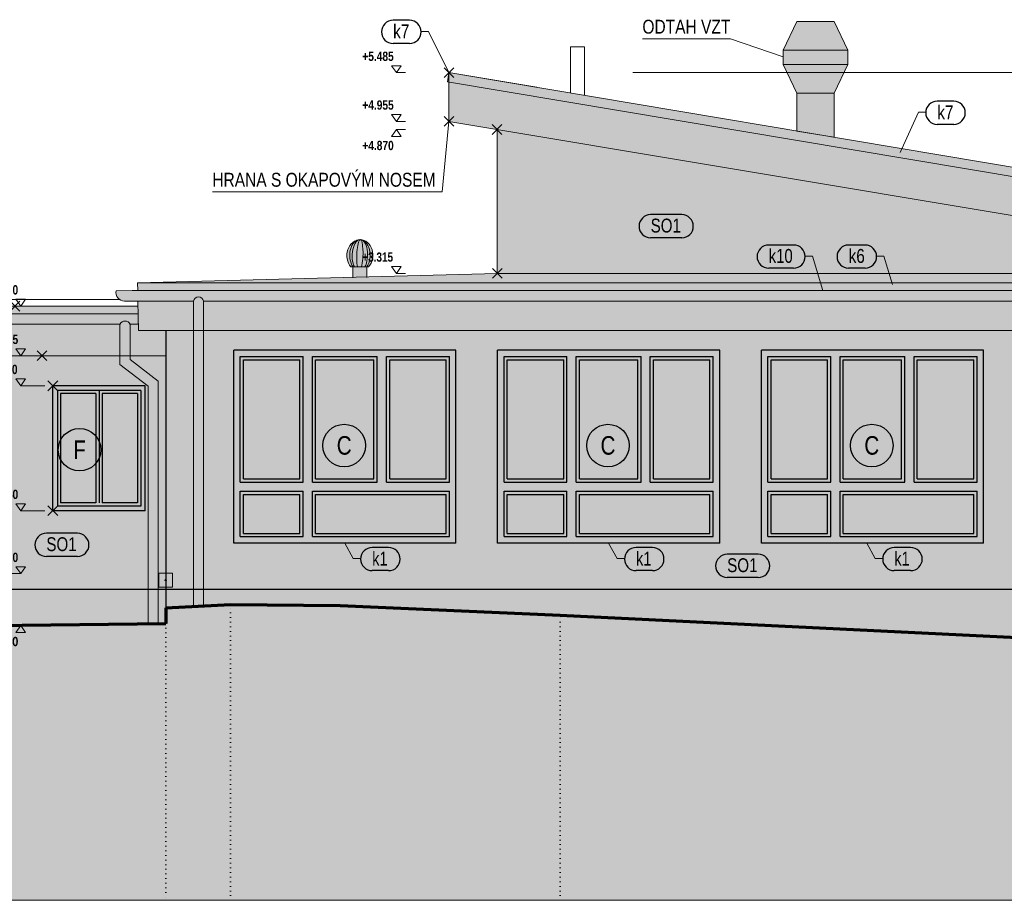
# Model space of a CAD drawing. Header units: millimetres. Extents: x -102573 to 74941, y -39020 to -17940.
# Tile 18 of 19: x 53642 to 64279, y -39020 to -29504. Entities that reach past the tile are written whole.
import ezdxf

# ---------------------------------------------------------------- set-up
doc = ezdxf.new("R2010")
doc.units = ezdxf.units.MM
doc.linetypes.add('JIS_08_37', pattern=[50, 0, -50])
for name, color, linetype, lineweight in [('XR$1$POHLEDY - NOVÝ STAV_1', 7, 'Continuous', 25), ('XR$2$POHLEDY - KLEMPÍŘINA_1', 7, 'Continuous', 25), ('XR$3$POHLEDY - FILING_1', 7, 'Continuous', 25)]:
    doc.layers.add(name, color=color, linetype=linetype, lineweight=lineweight)
doc.styles.add('ARIAL', font='ARIAL.TTF')
doc.styles.add('ARIALNARROW', font='ARIALN.TTF')

# ---------------------------------------------------------------- blocks, each defined once
blk = doc.blocks.new('COMPLEX_ELEVATIONDIM_0')
at = {"layer": 'XR$1$POHLEDY - NOVÝ STAV_1', "color": 6, "linetype": 'Continuous', "lineweight": 13}
for p, q in [((58226, -30129), (58332, -30023)), ((58226, -30023), (58332, -30129)), ((68917, -30076), (60267, -30076)), ((68970, -30001), (68865, -30001)), ((68865, -30001), (68917, -30076)), ((68917, -30076), (68970, -30001)), ((68917, -30076), (68917, -30076)), ((68917, -30076), (68917, -30076)), ((68917, -30076), (68917, -30076)), ((68917, -30076), (68917, -30076)), ((66266, -31478), (66372, -31372)), ((66266, -31372), (66372, -31478)), ((68970, -31350), (68865, -31350)), ((68865, -31350), (68917, -31425)), ((68917, -31425), (68970, -31350)), ((68917, -31425), (66847, -31425)), ((68917, -31425), (68917, -31425)), ((68917, -31425), (68917, -31425)), ((68917, -31425), (68917, -31425)), ((68917, -31425), (68917, -31425)), ((66181, -31985), (66287, -31880)), ((66181, -31880), (66287, -31985)), ((68970, -31858), (68865, -31858)), ((68865, -31858), (68917, -31933)), ((68917, -31933), (68970, -31858)), ((68917, -31933), (66847, -31933)), ((68917, -31933), (68917, -31933)), ((68917, -31933), (68917, -31933)), ((68917, -31933), (68917, -31933)), ((68917, -31933), (68917, -31933)), ((67934, -32401), (68040, -32295)), ((67934, -32295), (68040, -32401)), ((68970, -32274), (68865, -32274)), ((68865, -32274), (68917, -32349)), ((68917, -32349), (68970, -32274)), ((68917, -32349), (68307, -32349)), ((68917, -32349), (68917, -32349)), ((68917, -32349), (68917, -32349)), ((68917, -32349), (68917, -32349)), ((68917, -32349), (68917, -32349)), ((67707, -32917), (67813, -32811)), ((67707, -32811), (67813, -32917)), ((68917, -32864), (68307, -32864)), ((68970, -32789), (68865, -32789)), ((68865, -32789), (68917, -32864)), ((68917, -32864), (68970, -32789)), ((68917, -32864), (68917, -32864)), ((68917, -32864), (68917, -32864)), ((68917, -32864), (68917, -32864)), ((68917, -32864), (68917, -32864)), ((66851, -33128), (66957, -33022)), ((66851, -33022), (66957, -33128)), ((68917, -33075), (67827, -33075)), ((68970, -33000), (68865, -33000)), ((68865, -33000), (68917, -33075)), ((68917, -33075), (68970, -33000)), ((68917, -33075), (68917, -33075)), ((68917, -33075), (68917, -33075)), ((68917, -33075), (68917, -33075)), ((68917, -33075), (68917, -33075)), ((68970, -35085), (68865, -35085)), ((68865, -35085), (68917, -35160)), ((68917, -35160), (68970, -35085)), ((66851, -35213), (66957, -35107)), ((66851, -35107), (66957, -35213)), ((68917, -35160), (67827, -35160)), ((68917, -35160), (68917, -35160)), ((68917, -35160), (68917, -35160)), ((68917, -35160), (68917, -35160)), ((68917, -35160), (68917, -35160)), ((67609, -35485), (67609, -35635)), ((67759, -35485), (67609, -35485)), ((67759, -35635), (67759, -35485)), ((67631, -35713), (67737, -35607)), ((67631, -35607), (67737, -35713)), ((68970, -35585), (68865, -35585)), ((68865, -35585), (68917, -35660)), ((68917, -35660), (68970, -35585)), ((67609, -35635), (67759, -35635)), ((68917, -35660), (67827, -35660)), ((68917, -35660), (68917, -35660)), ((68917, -35660), (68917, -35660)), ((68917, -35660), (68917, -35660)), ((68917, -35660), (68917, -35660)), ((68970, -36257), (68865, -36257)), ((68865, -36257), (68917, -36332)), ((68917, -36332), (68970, -36257)), ((67631, -36385), (67737, -36279)), ((67631, -36279), (67737, -36385)), ((68917, -36332), (68917, -36332)), ((68917, -36332), (68917, -36332)), ((68917, -36332), (68917, -36332)), ((68917, -36332), (68917, -36332))]:
    blk.add_line(p, q, dxfattribs=at)
blk.add_lwpolyline([(68917, -36332), (68845, -36332), (68845, -36332), (67827, -36332)], dxfattribs=at)
blk.add_circle((67684, -35560), 7.5, dxfattribs=at)
at = {"layer": 'XR$1$POHLEDY - NOVÝ STAV_1', "color": 6, "linetype": 'Continuous', "lineweight": 18, "char_height": 100, "attachment_point": 7, "style": 'ARIALNARROW'}
for s, insert, width in [('\\W0.96;\\fArial Narrow|i0|b1|c0|p0;+5.485', (68970, -29951), 389.4), ('\\W0.94;\\fArial Narrow|i0|b1|c0|p0;+4.135', (68970, -31300), 388.58), ('\\W0.96;\\fArial Narrow|i0|b1|c0|p0;+3.630', (68970, -31808), 389.4), ('\\W0.94;\\fArial Narrow|i0|b1|c0|p0;+3.210', (68970, -32224), 388.58), ('\\W0.96;\\fArial Narrow|i0|b1|c0|p0;+2.695', (68970, -32739), 389.4), ('\\W0.96;\\fArial Narrow|i0|b1|c0|p0;+2.485', (68970, -32950), 389.4), ('\\W0.96;\\fArial Narrow|i0|b1|c0|p0;+0.400', (68970, -35035), 389.4), ('\\W1.03;\\fArial Narrow|i0|b1|c0|p0;-0.100', (68970, -35535), 392.67), ('\\W1.05;\\fArial Narrow|i0|b1|c0|p0;-0.770', (68970, -36207), 393.65)]:
    blk.add_mtext(s, dxfattribs=dict(at, insert=insert, width=width))
blk = doc.blocks.new('COMPLEX_ELEVATIONDIM_6')
at = {"layer": 'XR$1$POHLEDY - NOVÝ STAV_1', "color": 6, "linetype": 'Continuous', "lineweight": 13}
for p, q in [((51387, -32347), (51282, -32347)), ((51282, -32347), (51334, -32422)), ((51334, -32422), (51387, -32347)), ((51334, -32422), (51334, -32422)), ((51334, -32422), (51334, -32422)), ((51334, -32422), (51794, -32422)), ((51334, -32422), (51334, -32422)), ((51334, -32422), (51334, -32422)), ((52026, -32475), (52132, -32369)), ((52026, -32369), (52132, -32475)), ((51282, -33210), (51334, -33135)), ((51334, -33135), (51387, -33210)), ((51334, -33135), (51334, -33135)), ((51334, -33135), (51334, -33135)), ((51334, -33135), (51794, -33135)), ((51334, -33135), (51334, -33135)), ((51334, -33135), (51334, -33135)), ((52026, -33188), (52132, -33082)), ((52026, -33082), (52132, -33188)), ((51387, -33210), (51282, -33210)), ((51916, -35613), (52022, -35507)), ((51916, -35507), (52022, -35613)), ((55144, -35485), (55144, -35635)), ((55294, -35485), (55144, -35485)), ((55294, -35635), (55294, -35485)), ((51282, -35635), (51334, -35560)), ((51334, -35560), (51387, -35635)), ((51334, -35560), (51334, -35560)), ((51334, -35560), (51334, -35560)), ((51334, -35560), (51434, -35560)), ((51334, -35560), (51334, -35560)), ((51334, -35560), (51334, -35560)), ((51387, -35635), (51282, -35635)), ((55144, -35635), (55294, -35635)), ((51282, -36015), (51334, -35940)), ((51334, -35940), (51387, -36015)), ((51334, -35940), (51334, -35940)), ((51334, -35940), (51334, -35940)), ((51334, -35940), (51434, -35940)), ((51334, -35940), (51334, -35940)), ((51334, -35940), (51334, -35940)), ((51576, -35993), (51682, -35887)), ((51576, -35887), (51682, -35993)), ((51387, -36015), (51282, -36015))]:
    blk.add_line(p, q, dxfattribs=at)
blk.add_circle((55219, -35560), 7.5, dxfattribs=at)
at = {"layer": 'XR$1$POHLEDY - NOVÝ STAV_1', "color": 6, "linetype": 'Continuous', "lineweight": 18, "char_height": 100, "attachment_point": 7, "style": 'ARIALNARROW'}
for s, insert, width in [('\\W0.94;\\fArial Narrow|i0|b1|c0|p0;+3.140', (50967, -32297), 388.58), ('\\W0.96;\\fArial Narrow|i0|b1|c0|p0;+2.425', (50967, -33360), 389.4), ('\\W0.94;\\fArial Narrow|i0|b1|c0|p0;±0.000', (50967, -35785), 388.58), ('\\W1.05;\\fArial Narrow|i0|b1|c0|p0;-0.380', (50967, -36165), 393.65)]:
    blk.add_mtext(s, dxfattribs=dict(at, insert=insert, width=width))
blk = doc.blocks.new('COMPLEX_ELEVATIONDIM_7')
at = {"layer": 'XR$1$POHLEDY - NOVÝ STAV_1', "color": 6, "linetype": 'Continuous', "lineweight": 13}
for p, q in [((53539, -32653), (53645, -32547)), ((53539, -32547), (53645, -32653)), ((53706, -32525), (53601, -32525)), ((53601, -32525), (53653, -32600)), ((53653, -32600), (53706, -32525)), ((53653, -32600), (53633, -32600)), ((53653, -32600), (53653, -32600)), ((53653, -32600), (53653, -32600)), ((53653, -32600), (53653, -32600)), ((53653, -32600), (53653, -32600)), ((53706, -33060), (53601, -33060)), ((53601, -33060), (53653, -33135)), ((53653, -33135), (53706, -33060)), ((53653, -33135), (53633, -33135)), ((53653, -33135), (53653, -33135)), ((53653, -33135), (53653, -33135)), ((53653, -33135), (53653, -33135)), ((53653, -33135), (53653, -33135)), ((53830, -33188), (53936, -33082)), ((53830, -33082), (53936, -33188)), ((53706, -33385), (53601, -33385)), ((53601, -33385), (53653, -33460)), ((53653, -33460), (53706, -33385)), ((53653, -33460), (53653, -33460)), ((53653, -33460), (53653, -33460)), ((53653, -33460), (53915, -33460)), ((53653, -33460), (53653, -33460)), ((53653, -33460), (53653, -33460)), ((53946, -33513), (54052, -33407)), ((53946, -33407), (54052, -33513)), ((53706, -34735), (53601, -34735)), ((53601, -34735), (53653, -34810)), ((53653, -34810), (53706, -34735)), ((53946, -34863), (54052, -34757)), ((53946, -34757), (54052, -34863)), ((53653, -34810), (53653, -34810)), ((53653, -34810), (53653, -34810)), ((53653, -34810), (53915, -34810)), ((53653, -34810), (53653, -34810)), ((53653, -34810), (53653, -34810)), ((53706, -35415), (53601, -35415)), ((53601, -35415), (53653, -35490)), ((53653, -35490), (53706, -35415)), ((53096, -35543), (53202, -35437)), ((53096, -35437), (53202, -35543)), ((53653, -35490), (53433, -35490)), ((53653, -35490), (53653, -35490)), ((53653, -35490), (53653, -35490)), ((53653, -35490), (53653, -35490)), ((53653, -35490), (53653, -35490)), ((55144, -35485), (55144, -35635)), ((55294, -35485), (55144, -35485)), ((55294, -35635), (55294, -35485)), ((55144, -35635), (55294, -35635)), ((53256, -36103), (53362, -35997)), ((53256, -35997), (53362, -36103)), ((53653, -36050), (53433, -36050)), ((53601, -36125), (53653, -36050)), ((53653, -36050), (53706, -36125)), ((53653, -36050), (53653, -36050)), ((53653, -36050), (53653, -36050)), ((53653, -36050), (53653, -36050)), ((53653, -36050), (53653, -36050)), ((53706, -36125), (53601, -36125))]:
    blk.add_line(p, q, dxfattribs=at)
blk.add_circle((55219, -35560), 7.5, dxfattribs=at)
at = {"layer": 'XR$1$POHLEDY - NOVÝ STAV_1', "color": 6, "linetype": 'Continuous', "lineweight": 18, "char_height": 100, "attachment_point": 7, "style": 'ARIALNARROW'}
for s, insert, width in [('\\W0.96;\\fArial Narrow|i0|b1|c0|p0;+2.960', (53286, -32475), 389.4), ('\\W0.96;\\fArial Narrow|i0|b1|c0|p0;+2.425', (53286, -33010), 389.4), ('\\W0.94;\\fArial Narrow|i0|b1|c0|p0;+2.100', (53286, -33335), 388.58), ('\\W0.96;\\fArial Narrow|i0|b1|c0|p0;+0.750', (53286, -34685), 389.4), ('\\W0.96;\\fArial Narrow|i0|b1|c0|p0;+0.070', (53286, -35365), 389.4), ('\\W1.05;\\fArial Narrow|i0|b1|c0|p0;-0.490', (53286, -36275), 393.65)]:
    blk.add_mtext(s, dxfattribs=dict(at, insert=insert, width=width))
blk = doc.blocks.new('COMPLEX_ELEVATIONDIM_8')
at = {"layer": 'XR$1$POHLEDY - NOVÝ STAV_1', "color": 6, "linetype": 'Continuous', "lineweight": 13}
for p, q in [((57763, -30001), (57658, -30001)), ((57658, -30001), (57711, -30076)), ((57711, -30076), (57763, -30001)), ((57711, -30076), (57711, -30076)), ((57711, -30076), (57711, -30076)), ((57711, -30076), (57811, -30076)), ((57711, -30076), (57711, -30076)), ((57711, -30076), (57711, -30076)), ((58226, -30129), (58332, -30023)), ((58226, -30023), (58332, -30129)), ((57763, -30528), (57658, -30528)), ((57658, -30528), (57711, -30603)), ((57711, -30603), (57763, -30528)), ((57711, -30603), (57711, -30603)), ((57711, -30603), (57711, -30603)), ((57711, -30603), (57811, -30603)), ((57711, -30603), (57711, -30603)), ((57711, -30603), (57711, -30603)), ((58226, -30656), (58332, -30550)), ((58226, -30550), (58332, -30656)), ((57658, -30765), (57711, -30690)), ((57711, -30690), (57763, -30765)), ((57711, -30690), (57711, -30690)), ((57711, -30690), (57711, -30690)), ((57711, -30690), (57811, -30690)), ((57711, -30690), (57711, -30690)), ((57711, -30690), (57711, -30690)), ((58746, -30743), (58852, -30637)), ((58746, -30637), (58852, -30743)), ((57763, -30765), (57658, -30765)), ((57763, -32171), (57658, -32171)), ((57658, -32171), (57711, -32246)), ((57711, -32246), (57763, -32171)), ((58749, -32299), (58855, -32193)), ((58749, -32193), (58855, -32299)), ((57711, -32246), (57711, -32246)), ((57711, -32246), (57711, -32246)), ((57711, -32246), (57811, -32246)), ((57711, -32246), (57711, -32246)), ((57711, -32246), (57711, -32246)), ((55144, -35485), (55144, -35635)), ((55294, -35485), (55144, -35485)), ((55294, -35635), (55294, -35485)), ((55144, -35635), (55294, -35635))]:
    blk.add_line(p, q, dxfattribs=at)
blk.add_circle((55219, -35560), 7.5, dxfattribs=at)
at = {"layer": 'XR$1$POHLEDY - NOVÝ STAV_1', "color": 6, "linetype": 'Continuous', "lineweight": 18, "char_height": 100, "attachment_point": 7, "style": 'ARIALNARROW'}
for s, insert, width in [('\\W0.96;\\fArial Narrow|i0|b1|c0|p0;+5.485', (57343, -29951), 389.4), ('\\W0.96;\\fArial Narrow|i0|b1|c0|p0;+4.955', (57343, -30478), 389.4), ('\\W0.96;\\fArial Narrow|i0|b1|c0|p0;+4.870', (57343, -30915), 389.4), ('\\W0.94;\\fArial Narrow|i0|b1|c0|p0;+3.315', (57343, -32121), 388.58)]:
    blk.add_mtext(s, dxfattribs=dict(at, insert=insert, width=width))
blk = doc.blocks.new('KOMPLEXNÍ OBJEKT_43')
at = {"layer": 'XR$3$POHLEDY - FILING_1', "linetype": 'Continuous', "lineweight": 13}
h = blk.add_hatch(color=251, dxfattribs=at)
h.paths.add_polyline_path([(55954, -35160), (58354, -35160), (58354, -33075), (55954, -33075)])
h.paths.add_polyline_path([(56704, -35090), (56024, -35090), (56024, -34600), (56704, -34600)], flags=16)
h.paths.add_polyline_path([(58284, -35090), (56804, -35090), (56804, -34600), (58284, -34600)], flags=16)
h.paths.add_polyline_path([(56024, -34500), (56024, -33145), (56704, -33145), (56704, -34500)], flags=16)
h.paths.add_polyline_path([(57504, -34500), (56804, -34500), (56804, -33145), (57504, -33145)], flags=16)
h.paths.add_polyline_path([(58284, -34500), (57604, -34500), (57604, -33145), (58284, -33145)], flags=16)
h = blk.add_hatch(color=251, dxfattribs=at)
h.paths.add_polyline_path([(56024, -34500), (56704, -34500), (56704, -33145), (56024, -33145)])
h.paths.add_polyline_path([(56059, -34465), (56059, -33180), (56669, -33180), (56669, -34465)], flags=16)
for points in [[(56059, -34465), (56669, -34465), (56669, -33180), (56059, -33180)], [(56839, -34465), (57469, -34465), (57469, -33180), (56839, -33180)], [(57639, -34465), (58249, -34465), (58249, -33180), (57639, -33180)], [(56059, -35055), (56669, -35055), (56669, -34635), (56059, -34635)], [(56839, -35055), (58249, -35055), (58249, -34635), (56839, -34635)]]:
    blk.add_hatch(color=9, dxfattribs=at).paths.add_polyline_path(points)
h = blk.add_hatch(color=251, dxfattribs=at)
h.paths.add_polyline_path([(56804, -34500), (57504, -34500), (57504, -33145), (56804, -33145)])
h.paths.add_polyline_path([(56839, -34465), (56839, -33180), (57469, -33180), (57469, -34465)], flags=16)
h = blk.add_hatch(color=251, dxfattribs=at)
h.paths.add_polyline_path([(57604, -34500), (58284, -34500), (58284, -33145), (57604, -33145)])
h.paths.add_polyline_path([(57639, -34465), (57639, -33180), (58249, -33180), (58249, -34465)], flags=16)
h = blk.add_hatch(color=251, dxfattribs=at)
h.paths.add_polyline_path([(56024, -35090), (56704, -35090), (56704, -34600), (56024, -34600)])
h.paths.add_polyline_path([(56059, -35055), (56059, -34635), (56669, -34635), (56669, -35055)], flags=16)
h = blk.add_hatch(color=251, dxfattribs=at)
h.paths.add_polyline_path([(56804, -35090), (58284, -35090), (58284, -34600), (56804, -34600)])
h.paths.add_polyline_path([(58249, -35055), (56839, -35055), (56839, -34635), (58249, -34635)], flags=16)
blk = doc.blocks.new('KOMPLEXNÍ OBJEKT_44')
at = {"layer": 'XR$3$POHLEDY - FILING_1', "linetype": 'Continuous', "lineweight": 13}
h = blk.add_hatch(color=251, dxfattribs=at)
h.paths.add_polyline_path([(58804, -35160), (61204, -35160), (61204, -33075), (58804, -33075)])
h.paths.add_polyline_path([(59554, -35090), (58874, -35090), (58874, -34600), (59554, -34600)], flags=16)
h.paths.add_polyline_path([(61134, -35090), (59654, -35090), (59654, -34600), (61134, -34600)], flags=16)
h.paths.add_polyline_path([(58874, -34500), (58874, -33145), (59554, -33145), (59554, -34500)], flags=16)
h.paths.add_polyline_path([(60354, -34500), (59654, -34500), (59654, -33145), (60354, -33145)], flags=16)
h.paths.add_polyline_path([(61134, -34500), (60454, -34500), (60454, -33145), (61134, -33145)], flags=16)
h = blk.add_hatch(color=251, dxfattribs=at)
h.paths.add_polyline_path([(58874, -34500), (59554, -34500), (59554, -33145), (58874, -33145)])
h.paths.add_polyline_path([(58909, -34465), (58909, -33180), (59519, -33180), (59519, -34465)], flags=16)
for points in [[(58909, -34465), (59519, -34465), (59519, -33180), (58909, -33180)], [(59689, -34465), (60319, -34465), (60319, -33180), (59689, -33180)], [(60489, -34465), (61099, -34465), (61099, -33180), (60489, -33180)], [(58909, -35055), (59519, -35055), (59519, -34635), (58909, -34635)], [(59689, -35055), (61099, -35055), (61099, -34635), (59689, -34635)]]:
    blk.add_hatch(color=9, dxfattribs=at).paths.add_polyline_path(points)
h = blk.add_hatch(color=251, dxfattribs=at)
h.paths.add_polyline_path([(59654, -34500), (60354, -34500), (60354, -33145), (59654, -33145)])
h.paths.add_polyline_path([(59689, -34465), (59689, -33180), (60319, -33180), (60319, -34465)], flags=16)
h = blk.add_hatch(color=251, dxfattribs=at)
h.paths.add_polyline_path([(60454, -34500), (61134, -34500), (61134, -33145), (60454, -33145)])
h.paths.add_polyline_path([(60489, -34465), (60489, -33180), (61099, -33180), (61099, -34465)], flags=16)
h = blk.add_hatch(color=251, dxfattribs=at)
h.paths.add_polyline_path([(58874, -35090), (59554, -35090), (59554, -34600), (58874, -34600)])
h.paths.add_polyline_path([(58909, -35055), (58909, -34635), (59519, -34635), (59519, -35055)], flags=16)
h = blk.add_hatch(color=251, dxfattribs=at)
h.paths.add_polyline_path([(59654, -35090), (61134, -35090), (61134, -34600), (59654, -34600)])
h.paths.add_polyline_path([(61099, -35055), (59689, -35055), (59689, -34635), (61099, -34635)], flags=16)
blk = doc.blocks.new('KOMPLEXNÍ OBJEKT_45')
at = {"layer": 'XR$3$POHLEDY - FILING_1', "linetype": 'Continuous', "lineweight": 13}
h = blk.add_hatch(color=251, dxfattribs=at)
h.paths.add_polyline_path([(61654, -35160), (64054, -35160), (64054, -33075), (61654, -33075)])
h.paths.add_polyline_path([(62404, -35090), (61724, -35090), (61724, -34600), (62404, -34600)], flags=16)
h.paths.add_polyline_path([(63984, -35090), (62504, -35090), (62504, -34600), (63984, -34600)], flags=16)
h.paths.add_polyline_path([(61724, -34500), (61724, -33145), (62404, -33145), (62404, -34500)], flags=16)
h.paths.add_polyline_path([(63204, -34500), (62504, -34500), (62504, -33145), (63204, -33145)], flags=16)
h.paths.add_polyline_path([(63984, -34500), (63304, -34500), (63304, -33145), (63984, -33145)], flags=16)
h = blk.add_hatch(color=251, dxfattribs=at)
h.paths.add_polyline_path([(61724, -34500), (62404, -34500), (62404, -33145), (61724, -33145)])
h.paths.add_polyline_path([(61759, -34465), (61759, -33180), (62369, -33180), (62369, -34465)], flags=16)
for points in [[(61759, -34465), (62369, -34465), (62369, -33180), (61759, -33180)], [(62539, -34465), (63169, -34465), (63169, -33180), (62539, -33180)], [(63339, -34465), (63949, -34465), (63949, -33180), (63339, -33180)], [(61759, -35055), (62369, -35055), (62369, -34635), (61759, -34635)], [(62539, -35055), (63949, -35055), (63949, -34635), (62539, -34635)]]:
    blk.add_hatch(color=9, dxfattribs=at).paths.add_polyline_path(points)
h = blk.add_hatch(color=251, dxfattribs=at)
h.paths.add_polyline_path([(62504, -34500), (63204, -34500), (63204, -33145), (62504, -33145)])
h.paths.add_polyline_path([(62539, -34465), (62539, -33180), (63169, -33180), (63169, -34465)], flags=16)
h = blk.add_hatch(color=251, dxfattribs=at)
h.paths.add_polyline_path([(63304, -34500), (63984, -34500), (63984, -33145), (63304, -33145)])
h.paths.add_polyline_path([(63339, -34465), (63339, -33180), (63949, -33180), (63949, -34465)], flags=16)
h = blk.add_hatch(color=251, dxfattribs=at)
h.paths.add_polyline_path([(61724, -35090), (62404, -35090), (62404, -34600), (61724, -34600)])
h.paths.add_polyline_path([(61759, -35055), (61759, -34635), (62369, -34635), (62369, -35055)], flags=16)
h = blk.add_hatch(color=251, dxfattribs=at)
h.paths.add_polyline_path([(62504, -35090), (63984, -35090), (63984, -34600), (62504, -34600)])
h.paths.add_polyline_path([(63949, -35055), (62539, -35055), (62539, -34635), (63949, -34635)], flags=16)
blk = doc.blocks.new('KOMPLEXNÍ OBJEKT_47')
at = {"layer": 'XR$3$POHLEDY - FILING_1', "linetype": 'Continuous', "lineweight": 13}
h = blk.add_hatch(color=251, dxfattribs=at)
h.paths.add_polyline_path([(53999, -34810), (54999, -34810), (54999, -33460), (53999, -33460)])
h.paths.add_polyline_path([(54949, -34760), (54049, -34760), (54049, -33510), (54949, -33510)], flags=16)
h = blk.add_hatch(color=251, dxfattribs=at)
h.paths.add_polyline_path([(54049, -34760), (54499, -34760), (54499, -33510), (54049, -33510)])
h.paths.add_polyline_path([(54084, -34725), (54084, -33545), (54464, -33545), (54464, -34725)], flags=16)
for points in [[(54084, -34725), (54464, -34725), (54464, -33545), (54084, -33545)], [(54534, -34725), (54914, -34725), (54914, -33545), (54534, -33545)]]:
    blk.add_hatch(color=9, dxfattribs=at).paths.add_polyline_path(points)
h = blk.add_hatch(color=251, dxfattribs=at)
h.paths.add_polyline_path([(54499, -34760), (54949, -34760), (54949, -33510), (54499, -33510)])
h.paths.add_polyline_path([(54914, -34725), (54534, -34725), (54534, -33545), (54914, -33545)], flags=16)

msp = doc.modelspace()

# ---------------------------------------------------------------- hatches: boundary and pattern name
at = {"layer": 'XR$3$POHLEDY - FILING_1', "linetype": 'Continuous', "lineweight": 13}
for points in [[(62039, -29522), (62439, -29522), (62589, -29832), (61889, -29832)], [(61889, -29832), (62589, -29832), (62589, -29987), (61889, -29987)], [(62439, -30774), (62039, -30707), (62039, -30297), (62439, -30297)]]:
    msp.add_hatch(color=8, dxfattribs=at).paths.add_polyline_path(points, flags=16)
for color, points in [(8, [(61889, -29987), (62039, -30297), (62439, -30297), (62589, -29987)]), (251, [(58279, -30076), (58262, -30174), (58279, -30177), (66303, -31523), (66319, -31425)]), (252, [(66234, -31933), (66303, -31523), (58279, -30177), (58279, -30603)]), (254, [(58799, -32246), (65736, -32246), (66019, -32259), (66019, -31897), (58799, -30690)]), (9, [(57242, -32174), (57242, -32295), (57392, -32291), (57392, -32174)]), (252, [(54921, -32681), (54920, -32600), (52354, -32600), (52354, -32436), (52079, -32422), (52079, -33135), (54725, -33135), (54725, -32796), (52354, -32796), (52354, -32681)]), (251, [(68217, -32482), (68220, -32466), (68221, -32449), (68218, -32433), (68045, -32429), (54858, -32429), (54684, -32433), (54682, -32449), (54682, -32466), (54686, -32482), (54692, -32497), (54701, -32511), (54713, -32523), (54726, -32533), (54741, -32540), (54757, -32544), (54774, -32545), (55518, -32545), (55521, -32535), (55526, -32526), (55532, -32518), (55540, -32512), (55549, -32507), (55558, -32503), (55568, -32501), (55578, -32501), (55588, -32503), (55598, -32507), (55606, -32512), (55614, -32518), (55620, -32526), (55625, -32535), (55628, -32545), (67258, -32545), (67261, -32535), (67266, -32526), (67272, -32518), (67280, -32512), (67289, -32507), (67298, -32503), (67308, -32501), (67318, -32501), (67328, -32503), (67338, -32507), (67346, -32512), (67354, -32518), (67360, -32526), (67365, -32535), (67368, -32545), (68129, -32545), (68145, -32544), (68161, -32540), (68176, -32533), (68190, -32523), (68201, -32511), (68210, -32497)]), (252, [(54917, -32429), (67985, -32429), (67987, -32349), (54915, -32349)]), (252, [(55518, -32864), (55518, -32545), (54919, -32545), (54924, -32864)]), (251, [(55620, -32526), (55614, -32518), (55606, -32512), (55598, -32507), (55588, -32503), (55578, -32501), (55568, -32501), (55558, -32503), (55549, -32507), (55540, -32512), (55532, -32518), (55526, -32526), (55521, -32535), (55518, -32545), (55518, -35844), (55628, -35838), (55628, -32545), (55625, -32535)]), (252, [(67258, -32864), (67258, -32545), (55628, -32545), (55628, -32864)]), (251, [(52354, -32796), (54725, -32796), (54730, -32787), (54737, -32779), (54745, -32772), (54754, -32766), (54764, -32762), (54775, -32760), (54786, -32760), (54796, -32762), (54806, -32766), (54815, -32772), (54823, -32779), (54830, -32787), (54835, -32796), (54921, -32796), (54921, -32681), (52354, -32681)]), (251, [(54823, -32779), (54815, -32772), (54806, -32766), (54796, -32762), (54786, -32760), (54775, -32760), (54764, -32762), (54754, -32766), (54745, -32772), (54737, -32779), (54730, -32787), (54725, -32796), (54725, -33229), (55029, -33463), (55029, -36034), (55139, -36032), (55139, -33409), (54835, -33175), (54835, -32796), (54830, -32787)]), (252, [(54923, -32796), (54835, -32796), (54835, -33135), (55219, -33135), (55219, -32864), (54924, -32864)]), (253, [(53711, -36045), (53711, -36045), (53714, -36043), (53714, -36042), (53715, -36040), (53715, -36039), (53715, -36032), (54774, -36032), (54774, -36035), (55029, -36032), (55029, -35660), (53149, -35660), (53149, -35952), (53309, -35953), (53309, -36050), (53710, -36046)]), (253, [(55518, -35660), (55139, -35660), (55139, -36031), (55219, -36030), (55219, -35860), (55518, -35844)]), (253, [(55628, -35838), (55919, -35823), (57104, -35835), (59482, -35940), (67258, -36316), (67258, -35660), (55628, -35660)]), (7, [(47946, -39020), (74941, -39020), (74941, -36570), (67335, -36320), (59482, -35940), (57104, -35835), (55919, -35823), (55219, -35860), (55219, -36030), (53309, -36050), (53309, -35953), (47946, -35900)])]:
    msp.add_hatch(color=color, dxfattribs=at).paths.add_polyline_path(points)
h = msp.add_hatch(color=9, dxfattribs=at)
h.paths.add_polyline_path([(57398, -32164), (57392, -32174), (57400, -32161)], flags=16)
h.paths.add_polyline_path([(57234, -32161), (57242, -32174), (57235, -32164)], flags=16)
h.paths.add_polyline_path([(57219, -32174), (57410, -32174), (57418, -32164), (57426, -32153), (57434, -32141), (57440, -32128), (57445, -32115), (57450, -32102), (57453, -32088), (57456, -32074), (57457, -32059), (57457, -32045), (57457, -32030), (57455, -32016), (57452, -32002), (57449, -31988), (57444, -31975), (57439, -31962), (57432, -31950), (57425, -31939), (57417, -31928), (57408, -31919), (57399, -31910), (57389, -31902), (57378, -31896), (57367, -31890), (57356, -31886), (57344, -31883), (57332, -31881), (57336, -31882), (57323, -31880), (57310, -31880), (57298, -31882), (57296, -31883), (57284, -31886), (57273, -31890), (57261, -31896), (57250, -31902), (57240, -31910), (57230, -31919), (57221, -31928), (57213, -31939), (57205, -31950), (57198, -31962), (57192, -31975), (57187, -31988), (57183, -32002), (57180, -32016), (57177, -32030), (57176, -32045), (57176, -32059), (57177, -32074), (57179, -32088), (57182, -32102), (57186, -32115), (57191, -32128), (57197, -32141), (57203, -32153), (57211, -32164)])
h.paths.add_polyline_path([(57424, -32015), (57426, -32030), (57426, -32030), (57424, -32013)], flags=16)
h.paths.add_polyline_path([(57240, -31928), (57241, -31927), (57233, -31940), (57234, -31938)], flags=16)
h.paths.add_polyline_path([(57415, -32125), (57419, -32111), (57418, -32115)], flags=16)
h.paths.add_polyline_path([(57224, -31959), (57219, -31973), (57223, -31962)], flags=16)
h.paths.add_polyline_path([(57231, -31943), (57226, -31954), (57228, -31949)], flags=16)
h.paths.add_polyline_path([(57250, -31915), (57242, -31925), (57247, -31918)], flags=16)
h.paths.add_polyline_path([(57252, -31912), (57255, -31909), (57260, -31904)], flags=16)
h.paths.add_polyline_path([(57415, -32127), (57414, -32128), (57410, -32141), (57409, -32143)], flags=16)
h.paths.add_polyline_path([(57262, -31902), (57263, -31902), (57271, -31895), (57272, -31894)], flags=16)
h.paths.add_polyline_path([(57275, -31893), (57280, -31890), (57283, -31888)], flags=16)
h.paths.add_polyline_path([(57415, -31974), (57419, -31988), (57420, -31990), (57415, -31974)], flags=16)
h.paths.add_polyline_path([(57225, -32143), (57224, -32141), (57219, -32128), (57219, -32127)], flags=16)
h.paths.add_polyline_path([(57229, -32153), (57226, -32147), (57232, -32157)], flags=16)
h.paths.add_polyline_path([(57218, -32125), (57215, -32115), (57214, -32111)], flags=16)
h.paths.add_polyline_path([(57213, -32106), (57212, -32101), (57210, -32093)], flags=16)
h.paths.add_polyline_path([(57427, -32059), (57426, -32067), (57427, -32053)], flags=16)
h.paths.add_polyline_path([(57209, -32087), (57208, -32073), (57208, -32071), (57210, -32089)], flags=16)
h.paths.add_polyline_path([(57207, -32053), (57207, -32067), (57207, -32059)], flags=16)
h.paths.add_polyline_path([(57207, -32033), (57207, -32048), (57207, -32044)], flags=16)
h.paths.add_polyline_path([(57208, -32030), (57209, -32015), (57209, -32013), (57208, -32030)], flags=16)
h.paths.add_polyline_path([(57210, -32008), (57211, -32001), (57213, -31995)], flags=16)
h.paths.add_polyline_path([(57214, -31988), (57218, -31974), (57218, -31974), (57214, -31990)], flags=16)
h.paths.add_polyline_path([(57381, -31912), (57373, -31904), (57379, -31909)], flags=16)
h.paths.add_polyline_path([(57384, -31915), (57386, -31918), (57391, -31925)], flags=16)
h.paths.add_polyline_path([(57393, -31928), (57400, -31938), (57401, -31940), (57393, -31927)], flags=16)
h.paths.add_polyline_path([(57408, -31954), (57402, -31943), (57406, -31949)], flags=16)
h.paths.add_polyline_path([(57410, -31959), (57411, -31962), (57415, -31973)], flags=16)
h.paths.add_polyline_path([(57371, -31902), (57361, -31894), (57362, -31895), (57371, -31902)], flags=16)
h.paths.add_polyline_path([(57345, -31885), (57347, -31886), (57337, -31883)], flags=16)
h.paths.add_polyline_path([(57404, -32153), (57402, -32157), (57407, -32147)], flags=16)
h.paths.add_polyline_path([(57354, -31890), (57359, -31893), (57350, -31888)], flags=16)
h.paths.add_polyline_path([(57423, -32008), (57421, -31995), (57422, -32001)], flags=16)
h.paths.add_polyline_path([(57427, -32048), (57426, -32033), (57427, -32044)], flags=16)
h.paths.add_polyline_path([(57424, -32087), (57424, -32089), (57426, -32071), (57426, -32073)], flags=16)
h.paths.add_polyline_path([(57420, -32106), (57423, -32093), (57422, -32101)], flags=16)
msp.add_hatch(color=252, dxfattribs=at).paths.add_polyline_path([(54915, -32349), (67987, -32349), (65736, -32246), (58802, -32246)], flags=0)
h = msp.add_hatch(dxfattribs=at)
h.set_pattern_fill('VZOR', scale=300, angle=45, style=0, pattern_type=2)
h.set_pattern_definition([(45, (-6e-14, 848.53), (-3e-14, 424.2641), [300, -300]), (135, (-6e-14, 848.53), (-424.2641, 3e-14), [300, -300])])
h.paths.add_polyline_path([(54915, -32349), (67987, -32349), (65736, -32246), (58802, -32246)], flags=0)
h = msp.add_hatch(color=9, dxfattribs=at)
h.paths.add_polyline_path([(55628, -32864), (55628, -35660), (67258, -35660), (67258, -32864)])
h.paths.add_polyline_path([(67368, -32864), (67368, -35660), (67684, -35660), (67684, -32864)])
h.paths.add_polyline_path([(55518, -35660), (55518, -32864), (55219, -32864), (55219, -35660)])
h.paths.add_polyline_path([(66904, -35160), (64504, -35160), (64504, -33075), (66904, -33075)], flags=16)
h.paths.add_polyline_path([(64054, -35160), (61654, -35160), (61654, -33075), (64054, -33075)], flags=16)
h.paths.add_polyline_path([(61204, -35160), (58804, -35160), (58804, -33075), (61204, -33075)], flags=16)
h.paths.add_polyline_path([(58354, -35160), (55954, -35160), (55954, -33075), (58354, -33075)], flags=16)
h = msp.add_hatch(color=41, dxfattribs=at)
h.paths.add_polyline_path([(54835, -33175), (55139, -33409), (55139, -35660), (55219, -35660), (55219, -33135), (54835, -33135)])
h.paths.add_polyline_path([(55029, -33463), (54725, -33229), (54725, -33135), (53149, -33135), (53149, -35660), (55029, -35660)])
h.paths.add_polyline_path([(54999, -33460), (54999, -34810), (53999, -34810), (53999, -33460)], flags=16)

# ---------------------------------------------------------------- linework, layer by layer
at = {"layer": 'XR$1$POHLEDY - NOVÝ STAV_1', "color": 6, "linetype": 'Continuous', "lineweight": 25}
for p, q in [((57853, -29511), (57676, -29511)), ((57853, -29761), (57676, -29761)), ((63732, -30385), (63555, -30385)), ((63732, -30635), (63555, -30635)), ((60794, -31611), (60458, -31611)), ((60794, -31861), (60458, -31861)), ((62003, -31939), (61733, -31939)), ((62774, -31939), (62597, -31939)), ((62003, -32189), (61733, -32189)), ((62774, -32189), (62597, -32189)), ((54265, -35054), (53930, -35054)), ((57627, -35208), (57450, -35208)), ((60477, -35208), (60300, -35208)), ((63267, -35208), (63090, -35208)), ((54265, -35304), (53930, -35304)), ((61621, -35281), (61285, -35281)), ((57627, -35458), (57450, -35458)), ((60477, -35458), (60300, -35458)), ((63267, -35458), (63090, -35458)), ((61621, -35531), (61285, -35531))]:
    msp.add_line(p, q, dxfattribs=at)
at = {"layer": 'XR$1$POHLEDY - NOVÝ STAV_1', "color": 250, "linetype": 'Continuous', "lineweight": 13}
for p, q in [((62039, -29522), (61889, -29832)), ((62439, -29522), (62039, -29522)), ((62589, -29832), (62439, -29522)), ((61889, -29832), (61889, -29987)), ((62589, -29832), (61889, -29832)), ((61889, -29832), (62589, -29832)), ((62039, -29832), (62439, -29832)), ((62589, -29987), (62589, -29832)), ((61889, -29987), (62039, -30297)), ((62589, -29987), (61889, -29987)), ((61889, -29987), (62589, -29987)), ((62039, -29987), (62439, -29987)), ((62439, -30297), (62589, -29987)), ((62039, -30707), (62039, -30297)), ((62039, -30297), (62439, -30297)), ((62039, -30297), (62439, -30297)), ((62439, -30297), (62439, -30774)), ((62039, -30707), (62439, -30774))]:
    msp.add_line(p, q, dxfattribs=at)
at = {"layer": 'XR$1$POHLEDY - NOVÝ STAV_1', "color": 6, "linetype": 'Continuous', "lineweight": 13}
for p, q in [((57977, -29631), (58057, -29631)), ((58057, -29631), (58279, -30076)), ((61319, -29712), (60369, -29712)), ((61319, -29712), (61889, -29906)), ((63350, -30505), (63152, -30940)), ((63430, -30505), (63350, -30505)), ((58207, -31366), (58279, -30603)), ((55723, -31366), (58207, -31366)), ((62128, -32059), (62208, -32059)), ((62208, -32059), (62318, -32429)), ((62898, -32059), (62978, -32059)), ((62978, -32059), (63069, -32366)), ((57245, -35328), (57154, -35160)), ((60095, -35328), (60004, -35160)), ((62885, -35328), (62794, -35160)), ((57325, -35328), (57245, -35328)), ((60175, -35328), (60095, -35328)), ((62965, -35328), (62885, -35328))]:
    msp.add_line(p, q, dxfattribs=at)
at = {"layer": 'XR$1$POHLEDY - NOVÝ STAV_1', "color": 7, "linetype": 'Continuous', "lineweight": 13}
for p, q in [((59743, -29796), (59593, -29796)), ((59593, -29796), (59593, -30296)), ((59743, -30321), (59743, -29796)), ((58279, -30076), (58262, -30174)), ((59230, -30235), (58279, -30076)), ((58279, -30177), (58279, -30076)), ((66185, -31402), (58425, -30100)), ((66303, -31523), (58262, -30174)), ((58279, -30603), (58279, -30177)), ((58279, -30603), (66234, -31933)), ((58799, -30690), (58799, -32246)), ((57219, -32174), (57410, -32174)), ((57242, -32295), (57242, -32174)), ((57392, -32291), (57392, -32174)), ((58802, -32246), (54915, -32349)), ((64926, -32246), (58802, -32246)), ((54915, -32349), (62039, -32349)), ((54917, -32429), (54915, -32349)), ((67987, -32349), (60864, -32349)), ((52354, -32526), (54716, -32526)), ((54924, -32864), (54919, -32545)), ((52354, -32600), (54920, -32600)), ((54924, -32864), (62039, -32864)), ((67978, -32864), (60864, -32864)), ((52079, -33135), (55219, -33135))]:
    msp.add_line(p, q, dxfattribs=at)
at = {"layer": 'XR$1$POHLEDY - NOVÝ STAV_1', "color": 7, "linetype": 'Continuous', "lineweight": 25}
for p, q in [((55219, -32864), (55219, -35860)), ((58354, -33075), (55954, -33075)), ((55954, -35160), (55954, -33075)), ((58354, -35160), (58354, -33075)), ((61204, -33075), (58804, -33075)), ((58804, -35160), (58804, -33075)), ((61204, -35160), (61204, -33075)), ((64054, -33075), (61654, -33075)), ((61654, -35160), (61654, -33075)), ((64054, -35160), (64054, -33075)), ((56024, -34500), (56024, -33145)), ((56024, -33145), (56704, -33145)), ((56059, -34465), (56059, -33180)), ((56059, -33180), (56669, -33180)), ((56669, -34465), (56669, -33180)), ((56704, -34500), (56704, -33145)), ((56804, -33145), (57504, -33145)), ((56804, -34500), (56804, -33145)), ((56839, -34465), (56839, -33180)), ((56839, -33180), (57469, -33180)), ((57469, -34465), (57469, -33180)), ((57504, -34500), (57504, -33145)), ((57604, -33145), (58284, -33145)), ((57604, -34500), (57604, -33145)), ((57639, -34465), (57639, -33180)), ((57639, -33180), (58249, -33180)), ((58249, -34465), (58249, -33180)), ((58284, -34500), (58284, -33145)), ((58874, -34500), (58874, -33145)), ((58874, -33145), (59554, -33145)), ((58909, -34465), (58909, -33180)), ((58909, -33180), (59519, -33180)), ((59519, -34465), (59519, -33180)), ((59554, -34500), (59554, -33145)), ((59654, -33145), (60354, -33145)), ((59654, -34500), (59654, -33145)), ((59689, -34465), (59689, -33180)), ((59689, -33180), (60319, -33180)), ((60319, -34465), (60319, -33180)), ((60354, -34500), (60354, -33145)), ((60454, -33145), (61134, -33145)), ((60454, -34500), (60454, -33145)), ((60489, -34465), (60489, -33180)), ((60489, -33180), (61099, -33180)), ((61099, -34465), (61099, -33180)), ((61134, -34500), (61134, -33145)), ((61724, -34500), (61724, -33145)), ((61724, -33145), (62404, -33145)), ((61759, -34465), (61759, -33180)), ((61759, -33180), (62369, -33180)), ((62369, -34465), (62369, -33180)), ((62404, -34500), (62404, -33145)), ((62504, -33145), (63204, -33145)), ((62504, -34500), (62504, -33145)), ((62539, -34465), (62539, -33180)), ((62539, -33180), (63169, -33180)), ((63169, -34465), (63169, -33180)), ((63204, -34500), (63204, -33145)), ((63304, -33145), (63984, -33145)), ((63304, -34500), (63304, -33145)), ((63339, -34465), (63339, -33180)), ((63339, -33180), (63949, -33180)), ((63949, -34465), (63949, -33180)), ((63984, -34500), (63984, -33145)), ((53999, -34810), (53999, -33460)), ((54999, -33460), (53999, -33460)), ((54999, -34810), (54999, -33460)), ((54049, -33510), (54049, -34760)), ((54949, -33510), (54049, -33510)), ((54084, -33545), (54084, -34725)), ((54464, -33545), (54084, -33545)), ((54464, -33545), (54464, -34725)), ((54499, -33510), (54499, -34725)), ((54914, -33545), (54534, -33545)), ((54534, -33545), (54534, -34725)), ((54914, -33545), (54914, -34725)), ((54949, -33510), (54949, -34760)), ((56024, -34500), (56704, -34500)), ((56059, -34465), (56669, -34465)), ((56804, -34500), (57504, -34500)), ((56839, -34465), (57469, -34465)), ((57604, -34500), (58284, -34500)), ((57639, -34465), (58249, -34465)), ((58874, -34500), (59554, -34500)), ((58909, -34465), (59519, -34465)), ((59654, -34500), (60354, -34500)), ((59689, -34465), (60319, -34465)), ((60454, -34500), (61134, -34500)), ((60489, -34465), (61099, -34465)), ((61724, -34500), (62404, -34500)), ((61759, -34465), (62369, -34465)), ((62504, -34500), (63204, -34500)), ((62539, -34465), (63169, -34465)), ((63304, -34500), (63984, -34500)), ((63339, -34465), (63949, -34465)), ((56024, -35090), (56024, -34600)), ((56024, -34600), (56704, -34600)), ((56059, -35055), (56059, -34635)), ((56059, -34635), (56669, -34635)), ((56669, -35055), (56669, -34635)), ((56704, -35090), (56704, -34600)), ((56804, -34600), (58284, -34600)), ((56804, -35090), (56804, -34600)), ((56839, -34635), (58249, -34635)), ((56839, -35055), (56839, -34635)), ((58249, -35055), (58249, -34635)), ((58284, -35090), (58284, -34600)), ((58874, -35090), (58874, -34600)), ((58874, -34600), (59554, -34600)), ((58909, -35055), (58909, -34635)), ((58909, -34635), (59519, -34635)), ((59519, -35055), (59519, -34635)), ((59554, -35090), (59554, -34600)), ((59654, -34600), (61134, -34600)), ((59654, -35090), (59654, -34600)), ((59689, -34635), (61099, -34635)), ((59689, -35055), (59689, -34635)), ((61099, -35055), (61099, -34635)), ((61134, -35090), (61134, -34600)), ((61724, -35090), (61724, -34600)), ((61724, -34600), (62404, -34600)), ((61759, -35055), (61759, -34635)), ((61759, -34635), (62369, -34635)), ((62369, -35055), (62369, -34635)), ((62404, -35090), (62404, -34600)), ((62504, -34600), (63984, -34600)), ((62504, -35090), (62504, -34600)), ((62539, -34635), (63949, -34635)), ((62539, -35055), (62539, -34635)), ((63949, -35055), (63949, -34635)), ((63984, -35090), (63984, -34600)), ((54949, -34760), (54049, -34760)), ((54464, -34725), (54084, -34725)), ((54914, -34725), (54534, -34725)), ((54999, -34810), (53999, -34810)), ((56024, -35090), (56704, -35090)), ((56059, -35055), (56669, -35055)), ((56804, -35090), (58284, -35090)), ((56839, -35055), (58249, -35055)), ((58874, -35090), (59554, -35090)), ((58909, -35055), (59519, -35055)), ((59654, -35090), (61134, -35090)), ((59689, -35055), (61099, -35055)), ((61724, -35090), (62404, -35090)), ((61759, -35055), (62369, -35055)), ((62504, -35090), (63984, -35090)), ((62539, -35055), (63949, -35055)), ((58354, -35160), (55954, -35160)), ((61204, -35160), (58804, -35160)), ((64054, -35160), (61654, -35160)), ((55219, -35660), (53149, -35660)), ((67684, -35660), (55219, -35660))]:
    msp.add_line(p, q, dxfattribs=at)
at = {"layer": 'XR$1$POHLEDY - NOVÝ STAV_1', "color": 7, "linetype": 'Continuous', "lineweight": 70}
for p, q in [((55219, -35860), (55919, -35823)), ((55919, -35823), (57104, -35835)), ((57104, -35835), (59482, -35940)), ((55219, -35860), (55219, -36030)), ((59482, -35940), (67335, -36320)), ((53309, -36050), (55219, -36030))]:
    msp.add_line(p, q, dxfattribs=at)
at = {"layer": 'XR$1$POHLEDY - NOVÝ STAV_1', "color": 5, "linetype": 'JIS_08_37', "lineweight": 13}
for p, q in [((55919, -39020), (55919, -35823)), ((59482, -39020), (59482, -35940)), ((55219, -36030), (55219, -39020))]:
    msp.add_line(p, q, dxfattribs=at)
at = {"layer": 'XR$1$POHLEDY - NOVÝ STAV_1', "color": 5, "linetype": 'Continuous', "lineweight": 13}
msp.add_line((47946, -39020), (74941, -39020), dxfattribs=at)
at = {"layer": 'XR$1$POHLEDY - NOVÝ STAV_1', "color": 7, "linetype": 'Continuous', "lineweight": 13}
msp.add_lwpolyline([(61476, -32246), (61476, -32246)], close=True, dxfattribs=at)
at = {"layer": 'XR$1$POHLEDY - NOVÝ STAV_1', "color": 7, "linetype": 'Continuous', "lineweight": 70}
msp.add_lwpolyline([(55919, -35823), (55919, -35823)], close=True, dxfattribs=at)
at = {"layer": 'XR$1$POHLEDY - NOVÝ STAV_1', "color": 6, "linetype": 'Continuous', "lineweight": 25}
for centre in [(54289, -34151), (57147, -34106), (59997, -34106), (62847, -34106)]:
    msp.add_circle(centre, 230, dxfattribs=at)
for centre, start, end in [((57676, -29636), 90, 270), ((57853, -29636), 270, 90), ((63555, -30510), 90, 270), ((63732, -30510), 270, 90), ((60458, -31736), 90, 270), ((60794, -31736), 270, 90), ((61733, -32064), 90, 270), ((62003, -32064), 270, 90), ((62597, -32064), 90, 270), ((62774, -32064), 270, 90), ((53930, -35179), 90, 270), ((54265, -35179), 270, 90), ((57450, -35333), 90, 270), ((57627, -35333), 270, 90), ((60300, -35333), 90, 270), ((60477, -35333), 270, 90), ((63090, -35333), 90, 270), ((63267, -35333), 270, 90), ((61285, -35406), 90, 270), ((61621, -35406), 270, 90)]:
    msp.add_arc(centre, 125, start, end, dxfattribs=at)
at = {"layer": 'XR$1$POHLEDY - NOVÝ STAV_1', "color": 7, "linetype": 'Continuous', "lineweight": 13}
for major_axis, ratio, start_param, end_param in [((10, 169), 0.829671, 3.936655, 8.728897), ((0, -170), 0.647059, 0.750245, 5.53294), ((6, 170), 0.48864, 3.908652, 8.694639), ((6, 170), 0.196543, 3.897464, 8.683758)]:
    msp.add_ellipse((57317, -32050), major_axis=major_axis, ratio=ratio, start_param=start_param, end_param=end_param, dxfattribs=at)
at = {"layer": 'XR$2$POHLEDY - KLEMPÍŘINA_1', "color": 251, "linetype": 'Continuous', "lineweight": 13}
for p, q in [((54858, -32429), (54684, -32433)), ((62097, -32429), (54858, -32429)), ((60806, -32429), (68045, -32429)), ((54774, -32545), (55518, -32545)), ((55518, -32545), (55518, -35844)), ((55628, -32545), (55628, -35838)), ((55628, -32545), (62181, -32545)), ((67258, -32545), (60722, -32545)), ((54921, -32681), (52354, -32681)), ((54921, -32681), (54921, -32796)), ((52354, -32796), (54725, -32796)), ((54725, -32796), (54725, -33229)), ((54835, -32796), (54835, -33175)), ((54835, -32796), (54923, -32796)), ((54835, -33175), (55139, -33409)), ((54725, -33229), (55029, -33463)), ((55029, -33463), (55029, -36034)), ((55139, -33409), (55139, -36032)), ((55518, -35844), (55628, -35838)), ((55139, -36032), (55029, -36034))]:
    msp.add_line(p, q, dxfattribs=at)
for centre, radius, start, end in [((54771, -32455), 90, 165.995, 271.3773), ((55573, -32557), 56.4, 12.8771, 167.1229), ((54780, -32820), 59.8, 23.1533, 156.8467)]:
    msp.add_arc(centre, radius, start, end, dxfattribs=at)

# ---------------------------------------------------------------- block references
at = {"layer": 'XR$1$POHLEDY - NOVÝ STAV_1', "color": 6, "linetype": 'Continuous', "lineweight": 13}
for name in ['COMPLEX_ELEVATIONDIM_8', 'COMPLEX_ELEVATIONDIM_0', 'COMPLEX_ELEVATIONDIM_6', 'COMPLEX_ELEVATIONDIM_7']:
    msp.add_blockref(name, (0, 0), dxfattribs=at)
at = {"layer": 'XR$3$POHLEDY - FILING_1', "color": 251, "linetype": 'Continuous', "lineweight": 13}
for name in ['KOMPLEXNÍ OBJEKT_43', 'KOMPLEXNÍ OBJEKT_44', 'KOMPLEXNÍ OBJEKT_45', 'KOMPLEXNÍ OBJEKT_47']:
    msp.add_blockref(name, (0, 0), dxfattribs=at)

# ---------------------------------------------------------------- texts
at = {"layer": 'XR$1$POHLEDY - NOVÝ STAV_1', "color": 6, "linetype": 'Continuous', "lineweight": 25, "char_height": 150, "attachment_point": 7, "style": 'ARIAL'}
for s, insert, width in [('\\W0.79;k7', (57676, -29706), 236.53), ('\\W0.80;ODTAH VZT', (60369, -29657), 1009.93), ('\\W0.79;k7', (63555, -30580), 236.53), ('\\W0.80;HRANA S OKAPOVÝM NOSEM', (55723, -31311), 2476.08), ('\\W0.78;SO1', (60458, -31806), 393.63), ('\\W0.77;k10', (61733, -32134), 327.98), ('\\W0.79;k6', (62597, -32134), 236.53), ('\\W0.78;SO1', (53930, -35249), 393.63), ('\\W0.75;k1', (57450, -35403), 233.61), ('\\W0.75;k1', (60300, -35403), 233.61), ('\\W0.75;k1', (63090, -35403), 233.61), ('\\W0.78;SO1', (61285, -35476), 393.63)]:
    msp.add_mtext(s, dxfattribs=dict(at, insert=insert, width=width))
at = {"layer": 'XR$1$POHLEDY - NOVÝ STAV_1', "color": 6, "linetype": 'Continuous', "lineweight": 35, "char_height": 200, "attachment_point": 5, "style": 'ARIAL'}
for s, insert, width in [('\\W0.80;C', (57147, -34106), 242.17), ('\\W0.80;C', (59997, -34106), 242.17), ('\\W0.80;C', (62847, -34106), 242.17), ('\\W0.78;F', (54289, -34151), 214.34)]:
    msp.add_mtext(s, dxfattribs=dict(at, insert=insert, width=width))

doc.saveas('drawing.dxf')
